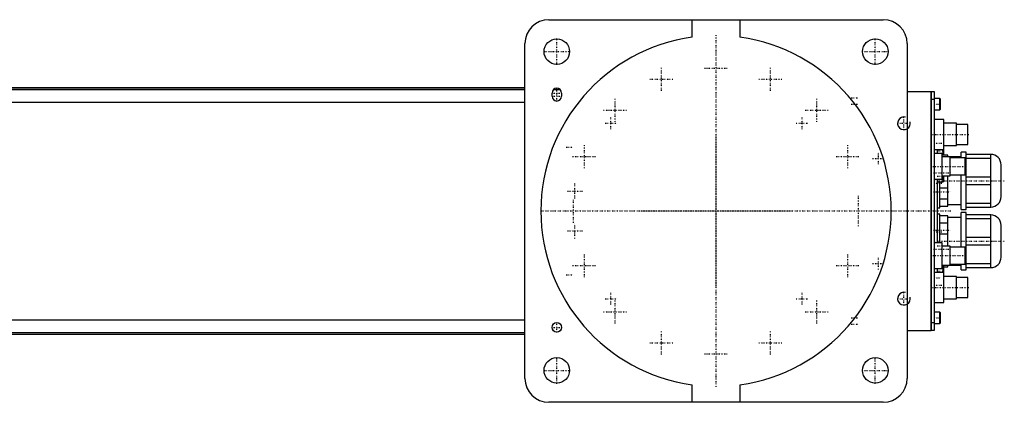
# Model space of a CAD drawing. Extents: x -1056 to 181, y -120 to 120.
# Tile 5 of 5: x -437 to 181, y -120 to 120. Entities that reach past the tile are written whole.
import ezdxf

# ---------------------------------------------------------------- set-up
doc = ezdxf.new("R2010")
doc.units = 0
doc.linetypes.add('CENTER', pattern=[1.5, 0.45, -0.5, 0.05, -0.5])
for name, color, linetype in [('AM_0', 7, 'CONTINUOUS'), ('AM_10', 7, 'CONTINUOUS'), ('AM_7', 7, 'CENTER')]:
    doc.layers.add(name, color=color, linetype=linetype)

msp = doc.modelspace()

# ---------------------------------------------------------------- linework, layer by layer
at = {"layer": 'AM_0', "color": 7, "linetype": 'CONTINUOUS'}
for p, q in [((-105, 120), (105, 120)), ((-15, 108.97), (-15, 120)), ((15, 120), (15, 108.97)), ((-120, -105), (-120, 105)), ((120, 105), (120, -105)), ((-120, 77.32), (-540.79, 77.32)), ((-540.6, 77.28), (-120, 77.28)), ((-536.5, 76.29), (-120, 76.29)), ((-101.93, 76.29), (-98.07, 76.29)), ((120, 75), (135, 75)), ((135, -75), (135, 75)), ((135, 74.95), (135.05, 74.95)), ((135.05, 75), (135.05, -75)), ((135.05, 75), (137, 75)), ((137, 75), (137, -75)), ((-517.3, 68.3), (-120, 68.3)), ((-103, 72), (-103, 74)), ((-97, 74), (-97, 72)), ((135, 69.95), (135.05, 69.95)), ((137, 70), (135.05, 70)), ((140.6, 70.5), (137, 70.5)), ((141, 70.1), (140.6, 70.5)), ((140.6, 63.5), (140.6, 70.5)), ((141, 63.9), (141, 70.1)), ((137, 63.5), (140.6, 63.5)), ((140.6, 63.5), (141, 63.9)), ((143, 57.5), (137, 57.5)), ((143, 35), (143, 57.5)), ((151, 55), (143, 55)), ((151, 41), (151, 55)), ((158, 54.25), (151, 54.25)), ((158, 41.75), (158, 54.25)), ((137, 38.5), (143, 38.5)), ((139, 36), (139, 38.5)), ((142.6, 35), (142.6, 38.5)), ((143, 41), (151, 41)), ((151, 41.75), (158, 41.75)), ((142, 36), (137, 36)), ((142, 20), (142, 36)), ((145.5, 35), (142, 35)), ((154, 34), (142, 34)), ((145.5, 34), (145.5, 35)), ((147, 22), (147, 34)), ((156.5, 33.25), (147, 33.25)), ((157, 37), (154, 37)), ((154, 33.27), (154, 37)), ((156.5, 22.75), (156.5, 33.25)), ((157, 1), (157, 37)), ((172.5, 35.5), (157, 35.5)), ((157, 33.2), (172.5, 33.2)), ((172.5, 2.5), (172.5, 35.5)), ((179, 9), (179, 29)), ((137, 20), (142, 20)), ((139, -20), (139, 20)), ((142, 22), (147, 22)), ((142.6, 18.25), (142.6, 22)), ((142.6, 18.25), (143, 18.65)), ((143, 18.65), (143, 22)), ((145.5, 3), (145.5, 22)), ((147, 22.75), (156.5, 22.75)), ((154, 1), (154, 22.75)), ((172.5, 21.3), (157, 21.3)), ((139, 18.25), (142.6, 18.25)), ((140.5, 2), (140.5, 18.25)), ((140.5, 14.49), (145.5, 14.49)), ((157, 16.7), (172.5, 16.7)), ((145.5, 7.51), (140.5, 7.51)), ((139, 2), (140.5, 2)), ((140.5, 3), (145.5, 3)), ((145.5, 4), (154, 4)), ((154, 1), (157, 1)), ((172.5, 4.8), (157, 4.8)), ((157, 2.5), (172.5, 2.5)), ((140.5, -2), (139, -2)), ((140.5, -20), (140.5, -2)), ((145.5, -3), (140.5, -3)), ((145.5, -22), (145.5, -3)), ((154, -4), (145.5, -4)), ((157, -1), (154, -1)), ((154, -22.75), (154, -1)), ((157, -37), (157, -1)), ((172.5, -2.5), (157, -2.5)), ((157, -4.8), (172.5, -4.8)), ((172.5, -35.5), (172.5, -2.5)), ((140.5, -7.51), (145.5, -7.51)), ((179, -29), (179, -9)), ((145.5, -14.49), (140.5, -14.49)), ((172.5, -16.7), (157, -16.7)), ((142, -20), (137, -20)), ((142, -36), (142, -20)), ((147, -22), (142, -22)), ((147, -34), (147, -22)), ((156.5, -22.75), (147, -22.75)), ((156.5, -33.25), (156.5, -22.75)), ((157, -21.3), (172.5, -21.3)), ((137, -36), (142, -36)), ((139, -38.5), (139, -36)), ((142, -34), (154, -34)), ((142.6, -34.17), (142, -34.17)), ((143, -34.57), (142.6, -34.17)), ((142.6, -38.5), (142.6, -34.17)), ((143, -57.5), (143, -34.57)), ((143, -35), (145.5, -35)), ((145.5, -35), (145.5, -34)), ((147, -33.25), (156.5, -33.25)), ((154, -37), (154, -33.27)), ((154, -37), (157, -37)), ((172.5, -33.2), (157, -33.2)), ((157, -35.5), (172.5, -35.5)), ((143, -38.5), (137, -38.5)), ((151, -41), (143, -41)), ((151, -55), (151, -41)), ((158, -41.75), (151, -41.75)), ((158, -54.25), (158, -41.75)), ((143, -55), (151, -55)), ((151, -54.25), (158, -54.25)), ((137, -57.5), (143, -57.5)), ((140.6, -63.5), (137, -63.5)), ((141, -63.9), (140.6, -63.5)), ((140.6, -70.5), (140.6, -63.5)), ((141, -70.1), (141, -63.9)), ((-517.3, -68.3), (-120, -68.3)), ((135, -69.95), (135.05, -69.95)), ((135.05, -70), (137, -70)), ((137, -70.5), (140.6, -70.5)), ((140.6, -70.5), (141, -70.1)), ((-540.79, -77.32), (-120, -77.32)), ((-540.6, -77.28), (-120, -77.28)), ((-536.5, -76.29), (-120, -76.29)), ((120, -75), (135, -75)), ((135, -74.95), (135.05, -74.95)), ((137, -75), (135.05, -75)), ((-15, -120), (-15, -108.97)), ((15, -108.97), (15, -120)), ((105, -120), (-105, -120))]:
    msp.add_line(p, q, dxfattribs=at)
for centre, radius in [((-100, 100), 8), ((100, 100), 8), ((-100, -73), 3), ((-100, -100), 8), ((100, -100), 8)]:
    msp.add_circle(centre, radius, dxfattribs=at)
for centre, radius, start, end in [((-105, 105), 15, 90, 180), ((105, 105), 15, 0, 90), ((0, 0), 110, 97.83748, 262.16252), ((0, 0), 110, 277.83748, 82.16252), ((-100, 74), 3, 0, 180), ((-100, 72), 3, 180, 0), ((172.5, 29), 6.5, 0, 90), ((172.5, 9), 6.5, 270, 0), ((172.5, -9), 6.5, 0, 90), ((172.5, -29), 6.5, 270, 0), ((-105, -105), 15, 180, 270), ((105, -105), 15, 270, 0)]:
    msp.add_arc(centre, radius, start, end, dxfattribs=at)
at = {"layer": 'AM_10', "color": 7, "linetype": 'CONTINUOUS'}
for centre in [(118, 55), (118, -55)]:
    msp.add_arc(centre, 4, 75, 15, dxfattribs=at)
at = {"layer": 'AM_7', "color": 4, "linetype": 'CENTER'}
for p, q in [((-100, 91.6), (-100, 108.4)), ((0, -110.25), (0, 110.25)), ((100, 91.6), (100, 108.4)), ((-108.4, 100), (-91.6, 100)), ((91.6, 100), (108.4, 100)), ((-34.25, 75.34), (-34.25, 90.04)), ((-7.35, 89.5), (7.35, 89.5)), ((34.25, 75.34), (34.25, 90.04)), ((-41.6, 82.69), (-26.9, 82.69)), ((26.9, 82.69), (41.6, 82.69)), ((-100, 68.85), (-100, 77.15)), ((-103.15, 74), (-96.85, 74)), ((-103.15, 72), (-96.85, 72)), ((-63.29, 55.94), (-63.29, 70.64)), ((63.29, 55.94), (63.29, 70.64)), ((84.8, 71), (89.2, 71)), ((-70.64, 63.29), (-55.94, 63.29)), ((55.94, 63.29), (70.64, 63.29)), ((84.8, 67), (89.2, 67)), ((136.8, 67), (141.2, 67)), ((-66, 51.32), (-66, 58.67)), ((54, 51.32), (54, 58.67)), ((118, 50.8), (118, 59.2)), ((-69.67, 55), (-62.33, 55)), ((50.33, 55), (57.67, 55)), ((113.8, 55), (122.2, 55)), ((0, -47.25), (0, 47.25)), ((135.95, 48), (159.05, 48)), ((-94.2, 40), (-89.8, 40)), ((-82.69, 26.9), (-82.69, 41.6)), ((82.69, 26.9), (82.69, 41.6)), ((136.75, 42.5), (142.25, 42.5)), ((138.8, 37.67), (143.2, 37.67)), ((-90.04, 34.25), (-75.34, 34.25)), ((75.34, 34.25), (90.04, 34.25)), ((98.33, 33), (105.67, 33)), ((102, 29.32), (102, 36.67)), ((136.03, 28), (157.47, 28)), ((136.5, 24), (147.5, 24)), ((137, 19), (181, 19)), ((138.8, 21.75), (143.2, 21.75)), ((-93.32, 12.5), (-83.88, 12.5)), ((-88.6, 7.77), (-88.6, 17.22)), ((136.75, 17.4), (142.25, 17.4)), ((-89.5, -7.35), (-89.5, 7.35)), ((89.5, -9.45), (89.5, 9.45)), ((136.5, 12), (147.5, 12)), ((-110.25, 0), (147.5, 0)), ((-47.25, 0), (47.25, 0)), ((-88.6, -17.23), (-88.6, -7.78)), ((136.5, -12), (147.5, -12)), ((-93.32, -12.5), (-83.88, -12.5)), ((136.75, -13.15), (142.25, -13.15)), ((136.5, -24), (147.5, -24)), ((137, -19), (181, -19)), ((138.8, -21.75), (143.2, -21.75)), ((-82.69, -41.6), (-82.69, -26.9)), ((82.69, -41.6), (82.69, -26.9)), ((102, -36.68), (102, -29.33)), ((136.03, -28), (157.47, -28)), ((-90.04, -34.25), (-75.34, -34.25)), ((75.34, -34.25), (90.04, -34.25)), ((98.33, -33), (105.67, -33)), ((-94.2, -40), (-89.8, -40)), ((136.81, -42), (140.88, -42)), ((138.8, -37.67), (143.2, -37.67)), ((135.95, -48), (159.05, -48)), ((136.75, -46.45), (142.25, -46.45)), ((-69.67, -55), (-62.33, -55)), ((-66, -58.68), (-66, -51.33)), ((50.33, -55), (57.67, -55)), ((54, -58.68), (54, -51.33)), ((113.8, -55), (122.2, -55)), ((118, -59.2), (118, -50.8)), ((-63.29, -70.64), (-63.29, -55.94)), ((63.29, -70.64), (63.29, -55.94)), ((-70.64, -63.29), (-55.94, -63.29)), ((55.94, -63.29), (70.64, -63.29)), ((84.8, -67), (89.2, -67)), ((136.8, -67), (141.2, -67)), ((-103.15, -73), (-96.85, -73)), ((-100, -76.15), (-100, -69.85)), ((84.8, -71), (89.2, -71)), ((-34.25, -90.04), (-34.25, -75.34)), ((34.25, -90.04), (34.25, -75.34)), ((-41.6, -82.69), (-26.9, -82.69)), ((26.9, -82.69), (41.6, -82.69)), ((-100, -108.4), (-100, -91.6)), ((-7.35, -89.5), (7.35, -89.5)), ((100, -108.4), (100, -91.6)), ((-108.4, -100), (-91.6, -100)), ((91.6, -100), (108.4, -100))]:
    msp.add_line(p, q, dxfattribs=at)

doc.saveas('drawing.dxf')
